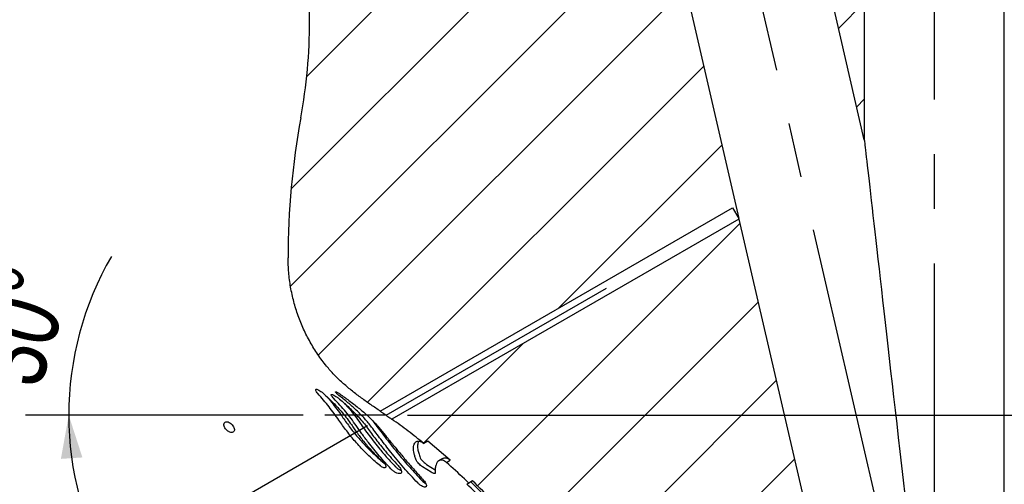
# Model space of a CAD drawing. Header units: millimetres. Extents: x 8 to 862, y 8 to 585.
# Tile 52 of 82: x 360 to 405, y 359 to 380. Entities that reach past the tile are written whole.
import ezdxf

# ---------------------------------------------------------------- set-up
doc = ezdxf.new("R2010")
doc.units = ezdxf.units.MM
doc.linetypes.add('CENTERX2', pattern=[20.319999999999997, 12.7, -2.54, 2.54, -2.54])
for name, color, linetype in [('CENTERLINE', 4, 'CENTERX2'), ('DIMENSIONS', 2, 'Continuous'), ('HATCH', 3, 'Continuous')]:
    doc.layers.add(name, color=color, linetype=linetype)
doc.layers.add('OUTLINE', color=7, linetype='Continuous', lineweight=25)
doc.styles.add('SLDTEXTSTYLE0', font='TXT', dxfattribs={"width": 0.75})
doc.dimstyles.new('SLDDIMSTYLE10', dxfattribs={"dimtxt": 3.5, "dimasz": 2, "dimexe": 0, "dimexo": 0.0625, "dimgap": 0.875, "dimtad": 1, "dimdec": 4, "dimzin": 12, "dimdsep": 46, "dimtxsty": 'SLDTEXTSTYLE0', "dimsah": 1, "dimcen": 0.09, "dimadec": 0, "dimazin": 3, "dimtfac": 1, "dimtdec": 0, "dimtofl": 0, "dimtmove": 0, "dimatfit": 3, "dimfxl": 0, "dimfrac": 2, "dimtolj": 1, "dimtzin": 12, "dimarcsym": 0})
doc.dimstyles.new('SLDDIMSTYLE3', dxfattribs={"dimtxt": 3.5, "dimasz": 2, "dimexe": 0, "dimexo": 0.0625, "dimgap": 0.875, "dimtad": 1, "dimrnd": 1e-09, "dimzin": 12, "dimdsep": 46, "dimtxsty": 'SLDTEXTSTYLE0', "dimsah": 1, "dimcen": 0.09, "dimadec": 0, "dimazin": 3, "dimtol": 1, "dimtp": 0.05, "dimtm": 0.05, "dimtfac": 1, "dimtofl": 0, "dimtmove": 0, "dimatfit": 3, "dimfxl": 0, "dimfrac": 2, "dimtolj": 1, "dimarcsym": 0})
doc.dimstyles.new('SLDDIMSTYLE6', dxfattribs={"dimtxt": 3.5, "dimasz": 2, "dimexe": 0, "dimexo": 0.0625, "dimgap": 0.875, "dimtad": 0, "dimtih": 1, "dimtoh": 1, "dimrnd": 1e-09, "dimzin": 12, "dimdsep": 46, "dimtxsty": 'SLDTEXTSTYLE0', "dimsah": 1, "dimcen": 0.09, "dimadec": 0, "dimazin": 3, "dimtfac": 1, "dimtofl": 0, "dimtmove": 0, "dimatfit": 3, "dimfxl": 0, "dimfrac": 2, "dimtolj": 1, "dimtzin": 12, "dimarcsym": 0})
pattern_1 = [(45, (0, 0), (-2.245064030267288, 2.245064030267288), [])]

# ---------------------------------------------------------------- blocks, each defined once
blk = doc.blocks.new('_D_8')
at = {"layer": 'DIMENSIONS'}
for p, q in [((455.101299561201, 384.8331870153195), (455.101299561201, 361.8322998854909)), ((377.7575989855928, 361.8322998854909), (456.101299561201, 361.8322998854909))]:
    blk.add_line(p, q, dxfattribs=at)
blk.add_solid([(455.101299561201, 361.8322998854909), (455.601299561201, 363.8322998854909), (454.601299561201, 363.8322998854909)], dxfattribs=at)
at = {"layer": 'DIMENSIONS', "insert": (456.101299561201, 363.5659118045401), "char_height": 3.5, "attachment_point": 1, "style": 'SLDTEXTSTYLE0'}
blk.add_mtext('68', dxfattribs=at)
blk = doc.blocks.new('_D_9')
at = {"layer": 'DIMENSIONS'}
for p, q in [((455.101299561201, 361.8322998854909), (455.101299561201, 339.8334182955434)), ((390.7281471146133, 339.8334182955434), (456.101299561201, 339.8334182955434))]:
    blk.add_line(p, q, dxfattribs=at)
blk.add_solid([(455.101299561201, 339.8334182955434), (455.601299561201, 341.8334182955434), (454.601299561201, 341.8334182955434)], dxfattribs=at)
at = {"layer": 'DIMENSIONS', "insert": (456.101299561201, 341.5670302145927), "char_height": 3.5, "attachment_point": 1, "style": 'SLDTEXTSTYLE0'}
blk.add_mtext('90', dxfattribs=at)
blk = doc.blocks.new('_D_16')
at = {"layer": 'DIMENSIONS'}
for p, q in [((372.9158391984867, 361.8322998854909), (360.0259954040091, 361.8322998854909)), ((375.8915690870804, 361.3323076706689), (362.2675300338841, 353.4666283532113))]:
    blk.add_line(p, q, dxfattribs=at)
for radius, start, end in [(14.73160358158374, 149.9571723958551, 180), (14.73160358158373, 180, 209.9994849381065)]:
    blk.add_arc((376.7575989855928, 361.8322998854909), radius, start, end, dxfattribs=at)
for points in [[(362.0259954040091, 361.8322998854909), (361.6619681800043, 359.8031413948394), (362.6596930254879, 359.8705589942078)], [(363.9995898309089, 354.4666127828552), (363.5675357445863, 356.4823829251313), (362.6697679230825, 356.0419139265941)]]:
    blk.add_solid(points, dxfattribs=at)
at = {"layer": 'DIMENSIONS', "insert": (357.3110469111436, 363.9593296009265), "char_height": 3.5, "attachment_point": 1, "rotation": 73.39353494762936, "style": 'SLDTEXTSTYLE0'}
blk.add_mtext('30°', dxfattribs=at)
blk = doc.blocks.new('_D_30')
at = {"layer": 'DIMENSIONS'}
for p, q in [((435.5891853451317, 429.8334182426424), (473.7013892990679, 429.8334182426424)), ((471.7013892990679, 429.8334182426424), (471.7013892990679, 203.5372576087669)), ((389.2276632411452, 203.5372576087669), (473.7013892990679, 203.5372576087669))]:
    blk.add_line(p, q, dxfattribs=at)
for points in [[(471.7013892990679, 429.8334182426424), (471.2013892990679, 427.8334182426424), (472.2013892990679, 427.8334182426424)], [(471.7013892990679, 203.5372576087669), (472.2013892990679, 205.5372576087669), (471.2013892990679, 205.5372576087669)]]:
    blk.add_solid(points, dxfattribs=at)
at = {"layer": 'DIMENSIONS', "attachment_point": 1, "rotation": 90.00000000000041, "style": 'SLDTEXTSTYLE0'}
for s, insert, char_height in [('±0,05', (468.2016564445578, 319.1893631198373), 2.5), ('226,3', (467.1896523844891, 306.2614835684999), 3.5)]:
    blk.add_mtext(s, dxfattribs=dict(at, insert=insert, char_height=char_height))

msp = doc.modelspace()

# ---------------------------------------------------------------- hatches: boundary and pattern name
at = {"layer": 'HATCH'}
h = msp.add_hatch(dxfattribs=at)
h.set_pattern_fill('ANSI31', color=256, angle=2.8e-322, style=0)
h.set_pattern_definition(pattern_1)
h.paths.add_polyline_path([(386.2131134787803, 429.8334182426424), (398.9588394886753, 374.6256135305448), (398.9588394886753, 429.8334182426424)], flags=0)
h = msp.add_hatch(dxfattribs=at)
h.set_pattern_fill('ANSI31', color=256, angle=2.8e-322, style=0)
h.set_pattern_definition(pattern_1)
edge = h.paths.add_edge_path(flags=0)
edge.add_line((389.6263438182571, 386.1539187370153), (372.9958444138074, 384.5349261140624))
edge.add_arc((327.9405602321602, 380.1487576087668), 45.26827925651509, -7.958078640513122e-13, 5.560269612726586, ccw=False)
edge.add_arc((348.2088394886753, 380.1487576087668), 25, 349.6111421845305, 360, ccw=False)
edge.add_arc((408.208839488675, 369.1487576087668), 35.99999999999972, 169.6111421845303, 180)
edge.add_spline(control_points=[(372.2088394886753, 369.1487576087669), (372.2088394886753, 368.370397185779), (372.4371779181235, 366.8735988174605), (373.19323059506, 365.1877532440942), (373.9486574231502, 364.1374758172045), (374.7845002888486, 363.2214990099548), (375.4052477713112, 362.7266575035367), (376.0861615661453, 362.2884356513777), (376.2879761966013, 362.1550898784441), (376.4852291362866, 362.021455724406)], knot_values=[0, 0, 0, 0, 0.037975, 0.07595, 0.1007333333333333, 0.113925, 0.1519, 0.1519, 0.1684661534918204, 0.1684661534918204, 0.1684661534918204, 0.1684661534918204], weights=[1, 1, 1, 1, 1, 1, 1, 1, 1, 1], degree=3, periodic=0)
edge.add_line((376.4852291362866, 362.021455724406), (392.8447621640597, 371.4666365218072))
edge.add_line((392.8447621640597, 371.4666365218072), (393.1320490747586, 370.969040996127))
edge.add_line((393.1320490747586, 370.969040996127), (389.6263438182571, 386.1539187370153))
h = msp.add_hatch(dxfattribs=at)
h.set_pattern_fill('ANSI31', color=256, angle=2.8e-322, style=0)
h.set_pattern_definition(pattern_1)
edge = h.paths.add_edge_path(flags=0)
edge.add_line((387.5785085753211, 348.3914888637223), (387.7528037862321, 348.4934064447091))
edge.add_spline(control_points=[(387.7528037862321, 348.4934064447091), (388.013688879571, 347.8624440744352), (388.2535868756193, 347.2223964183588), (388.4718369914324, 346.5754486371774)], knot_values=[0.01181357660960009, 0.01181357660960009, 0.01181357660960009, 0.01181357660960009, 0.01387009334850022, 0.01387009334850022, 0.01387009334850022, 0.01387009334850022], weights=[1, 1, 1, 1], degree=3, periodic=0)
edge.add_line((388.4718369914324, 346.5754486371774), (388.2955153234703, 346.4723461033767))
edge.add_spline(control_points=[(388.2955153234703, 346.4723461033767), (388.3238707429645, 346.3879163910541), (388.374319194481, 346.235497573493), (388.4235875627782, 346.0826035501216), (388.4452795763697, 346.0144675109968)], knot_values=[0.7204382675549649, 0.7204382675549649, 0.7204382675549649, 0.7204382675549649, 0.7279333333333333, 0.7339442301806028, 0.7339442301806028, 0.7339442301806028, 0.7339442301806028], weights=[1, 1, 1, 1, 1], degree=3, periodic=0)
edge.add_line((388.4452795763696, 346.0144675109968), (388.6222004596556, 346.1179204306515))
edge.add_spline(control_points=[(388.6222004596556, 346.1179204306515), (388.7320608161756, 345.7745790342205), (388.8358961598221, 345.4292514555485), (388.9336217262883, 345.0822610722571)], knot_values=[8.491793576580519e-05, 8.491793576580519e-05, 8.491793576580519e-05, 8.491793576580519e-05, 0.001165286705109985, 0.001165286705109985, 0.001165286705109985, 0.001165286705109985], weights=[1, 1, 1, 1], degree=3, periodic=0)
edge.add_line((388.9336217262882, 345.0822610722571), (388.7551814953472, 344.9779197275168))
edge.add_spline(control_points=[(388.7551814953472, 344.9779197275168), (388.8064613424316, 344.7946468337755), (388.8749154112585, 344.5408848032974), (388.9400564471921, 344.2863631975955), (388.9577743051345, 344.2160911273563)], knot_values=[0.7642404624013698, 0.7642404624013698, 0.7642404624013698, 0.7642404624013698, 0.7802222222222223, 0.7863112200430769, 0.7863112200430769, 0.7863112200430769, 0.7863112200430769], weights=[1, 1, 1, 1, 1], degree=3, periodic=0)
edge.add_line((388.957774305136, 344.2160911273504), (389.1374821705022, 344.3211737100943))
edge.add_spline(control_points=[(389.1374821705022, 344.3211737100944), (389.2044035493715, 344.0578545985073), (389.2678220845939, 343.7936205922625), (389.3277191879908, 343.5286153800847)], knot_values=[0.001953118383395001, 0.001953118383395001, 0.001953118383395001, 0.001953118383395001, 0.002768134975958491, 0.002768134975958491, 0.002768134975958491, 0.002768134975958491], weights=[1, 1, 1, 1], degree=3, periodic=0)
edge.add_line((389.3277191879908, 343.5286153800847), (389.1465507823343, 343.4226787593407))
edge.add_spline(control_points=[(389.1465507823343, 343.4226787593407), (389.2563381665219, 342.9322084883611), (389.3537949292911, 342.4400141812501), (389.5134297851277, 341.5154433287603), (389.6045100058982, 340.9101591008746), (389.6771643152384, 340.3046710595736), (389.6964173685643, 340.1317392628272)], knot_values=[0.8091693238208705, 0.8091693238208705, 0.8091693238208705, 0.8091693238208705, 0.8514666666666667, 0.8514666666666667, 0.8886000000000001, 0.9034433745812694, 0.9034433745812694, 0.9034433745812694, 0.9034433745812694], weights=[1, 1, 1, 1, 1, 1, 1], degree=3, periodic=0)
edge.add_line((389.6964173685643, 340.131739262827), (398.9588394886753, 341.0708621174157))
edge.add_line((398.9588394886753, 341.0708621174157), (398.9588394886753, 345.7304388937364))
edge.add_line((398.9588394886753, 345.7304388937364), (393.1381873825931, 370.9424530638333))
edge.add_line((393.1381873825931, 370.9424530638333), (377.0303675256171, 361.643371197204))
edge.add_spline(control_points=[(377.0303675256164, 361.6433711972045), (377.3089013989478, 361.4456319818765), (377.8145987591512, 361.0732847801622), (378.2936009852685, 360.6978729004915), (378.5120287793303, 360.5218197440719)], knot_values=[0.1840561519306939, 0.1840561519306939, 0.1840561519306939, 0.1840561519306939, 0.2084625, 0.2298467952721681, 0.2298467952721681, 0.2298467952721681, 0.2298467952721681], weights=[1, 1, 1, 1, 1], degree=3, periodic=0)
edge.add_line((378.5120287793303, 360.5218197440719), (378.6966463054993, 360.6297732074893))
edge.add_spline(control_points=[(378.6966463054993, 360.6297732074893), (379.0510840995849, 360.3426428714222), (379.3991668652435, 360.0474945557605), (379.740543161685, 359.744951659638)], knot_values=[0.000173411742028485, 0.000173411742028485, 0.000173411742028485, 0.000173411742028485, 0.001541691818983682, 0.001541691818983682, 0.001541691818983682, 0.001541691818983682], weights=[1, 1, 1, 1], degree=3, periodic=0)
edge.add_line((379.7405431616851, 359.7449516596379), (379.5588064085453, 359.6386827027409))
edge.add_spline(control_points=[(379.5588064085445, 359.6386827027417), (379.9169972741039, 359.3225825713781), (380.2615738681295, 359.0038340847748), (380.5939666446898, 358.6821165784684)], knot_values=[0.2653450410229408, 0.2653450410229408, 0.2653450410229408, 0.2653450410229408, 0.303175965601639, 0.303175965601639, 0.303175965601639, 0.303175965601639], weights=[1, 1, 1, 1], degree=3, periodic=0)
edge.add_line((380.5939666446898, 358.6821165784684), (380.7731898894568, 358.786915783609))
edge.add_spline(control_points=[(380.7731898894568, 358.786915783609), (383.2730819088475, 356.3584084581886), (385.3817736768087, 353.4566191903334), (386.9218020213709, 350.3300522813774)], knot_values=[7.158173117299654e-05, 7.158173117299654e-05, 7.158173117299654e-05, 7.158173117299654e-05, 0.01052735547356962, 0.01052735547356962, 0.01052735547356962, 0.01052735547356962], weights=[1, 1, 1, 1], degree=3, periodic=0)
edge.add_line((386.9218020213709, 350.3300522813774), (386.7487076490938, 350.2288368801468))
edge.add_spline(control_points=[(386.7487076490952, 350.2288368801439), (387.0429575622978, 349.630743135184), (387.3203603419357, 349.0174399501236), (387.578508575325, 348.3914888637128)], knot_values=[0.6052198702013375, 0.6052198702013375, 0.6052198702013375, 0.6052198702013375, 0.6627287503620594, 0.6627287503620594, 0.6627287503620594, 0.6627287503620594], weights=[1, 1, 1, 1], degree=3, periodic=0)

# ---------------------------------------------------------------- linework, layer by layer
at = {"layer": 'CENTERLINE'}
for p, q in [((382.8776251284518, 429.8334182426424), (402.2088394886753, 346.1007296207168)), ((402.2088394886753, 429.8334182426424), (402.2088394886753, 170.0739131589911)), ((376.7575989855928, 361.8322998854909), (386.9869882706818, 367.7381179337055)), ((376.7575989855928, 361.8322998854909), (373.9158391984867, 361.8322998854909))]:
    msp.add_line(p, q, dxfattribs=at)
at = {"layer": 'OUTLINE'}
for p, q in [((398.9588407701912, 374.6256101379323), (386.2131139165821, 429.8334214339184)), ((398.9588407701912, 429.8334214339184), (398.9588407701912, 374.6256101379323)), ((405.4588390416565, 173.0872559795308), (405.4588390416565, 429.8334214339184)), ((389.6263440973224, 386.1539158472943), (393.1320508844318, 370.9690439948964)), ((376.4852298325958, 362.0214554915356), (392.844763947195, 371.4666384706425)), ((392.844763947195, 371.4666384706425), (393.1320508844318, 370.9690439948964)), ((393.1380299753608, 370.9431308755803), (377.0303683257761, 361.6433683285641)), ((393.1380299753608, 370.9431308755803), (393.13502366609, 370.9638881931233)), ((393.1381864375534, 370.9424528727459), (398.9588407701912, 345.730440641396)), ((378.6966459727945, 360.6297764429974), (378.5120280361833, 360.521817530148)), ((379.7405430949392, 359.7449529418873), (378.6966459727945, 360.6297764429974)), ((379.3953893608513, 359.8254862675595), (379.211069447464, 359.7177061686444)), ((379.5588066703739, 359.6386853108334), (379.7405430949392, 359.7449529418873)), ((378.8549782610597, 359.1785672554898), (378.4473514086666, 359.4390395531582)), ((378.6363614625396, 359.549561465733), (379.0435952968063, 359.2888656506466)), ((380.7731898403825, 358.7869125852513), (380.5939661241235, 358.6821201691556))]:
    msp.add_line(p, q, dxfattribs=at)
at = {"layer": 'OUTLINE', "flags": 128}
msp.add_lwpolyline([(398.9588407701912, 374.6256101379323), (398.9599732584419, 374.615671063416), (398.9633707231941, 374.5858538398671), (398.9690294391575, 374.5361733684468), (398.976949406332, 374.4666743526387), (398.9871194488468, 374.3773940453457), (398.9995358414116, 374.2684069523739), (399.0141911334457, 374.1397875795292), (399.0310741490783, 373.9916178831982), (399.0501699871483, 373.8240096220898), (399.0714711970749, 373.6370671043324), (399.0949554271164, 373.4309318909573), (399.1206115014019, 373.2057455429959), (399.1484207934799, 372.9616645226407), (399.1783646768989, 372.6988601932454), (399.2104207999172, 372.4175113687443), (399.2445668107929, 372.1178117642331), (399.2807803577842, 371.7999848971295), (399.3190316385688, 371.4642393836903), (399.3593020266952, 371.110806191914), (399.4015542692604, 370.7399460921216), (399.4457660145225, 370.3519049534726), (399.491903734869, 369.9469658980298), (399.5399376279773, 369.5253971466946), (399.5898267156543, 369.087496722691), (399.6415449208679, 368.633577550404), (399.695054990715, 368.1639451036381), (399.7503122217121, 367.6789346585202), (399.8072868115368, 367.178881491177), (399.8659340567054, 366.6641357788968), (399.9262167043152, 366.135055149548), (399.9880900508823, 365.59200468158), (400.0515093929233, 365.0353718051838), (400.1164337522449, 364.4655364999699), (400.1828184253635, 363.8829010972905), (400.2506112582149, 363.2878679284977), (400.3197749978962, 362.6808467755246), (400.3902500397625, 362.0622772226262), (400.4619954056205, 361.432576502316), (400.5349589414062, 360.7921916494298), (400.6090884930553, 360.1415622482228), (400.6843356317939, 359.4811427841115), (400.7606407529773, 358.8113951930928), (400.8379591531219, 358.1327888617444)], dxfattribs=at)
at = {"layer": 'OUTLINE'}
for centre, radius, start, end in [((327.9405602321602, 380.1487576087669), 45.26827925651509, 0, 5.560269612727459), ((348.2088394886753, 380.1487576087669), 25.00000000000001, 349.6111421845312, 0), ((408.208839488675, 369.1487576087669), 35.99999999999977, 169.6111421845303, 180)]:
    msp.add_arc(centre, radius, start, end, dxfattribs=at)
for points, knots in [([(376.4852298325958, 362.0214554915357), (376.4723297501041, 362.0301791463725), (376.3113016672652, 362.139074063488), (376.0021491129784, 362.3494060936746), (375.5643288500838, 362.6618414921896), (375.1374121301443, 362.9893544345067), (374.7279001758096, 363.3366445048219), (374.3416232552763, 363.7078059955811), (373.9565654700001, 364.1432191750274), (373.5839120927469, 364.6490247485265), (373.2283286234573, 365.2230226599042), (372.9221015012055, 365.8249231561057), (372.6659481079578, 366.4535698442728), (372.4639982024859, 367.1064170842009), (372.3186292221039, 367.7791231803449), (372.2263193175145, 368.4617929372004), (372.2146583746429, 368.9200511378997), (372.2088387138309, 369.1487553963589)], [0, 0, 0, 0, 0.005363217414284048, 0.06694752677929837, 0.128771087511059, 0.1905785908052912, 0.2522027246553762, 0.3136031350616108, 0.3749051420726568, 0.4521536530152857, 0.529677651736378, 0.6072015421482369, 0.6844503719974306, 0.7631916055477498, 0.8422248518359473, 0.9212586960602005, 0.9999999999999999, 0.9999999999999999, 0.9999999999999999, 0.9999999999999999]), ([(373.5922848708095, 362.8422561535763), (373.5719206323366, 362.8663662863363), (373.531174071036, 362.9146079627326), (373.4950546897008, 362.9762557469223), (373.4829072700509, 363.0207639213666), (373.4967021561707, 363.0443361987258), (373.5362415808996, 363.0446715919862), (373.6010885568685, 363.0197823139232), (373.6872582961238, 362.9693696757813), (373.7749225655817, 362.9060557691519), (373.8282096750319, 362.8596988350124), (373.8490393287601, 362.841578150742)], [0, 0, 0, 0, 0.1058378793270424, 0.2117697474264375, 0.3161744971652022, 0.4226141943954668, 0.5347634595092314, 0.654815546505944, 0.7827144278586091, 0.915064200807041, 1, 1, 1, 1]), ([(374.5654182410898, 361.6046029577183), (374.4928554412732, 361.7091710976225), (374.3477296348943, 361.9183076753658), (374.1103037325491, 362.2292322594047), (373.8600963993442, 362.537987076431), (373.6815554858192, 362.7408330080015), (373.5922848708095, 362.8422561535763)], [0, 0, 0, 0, 0.2488957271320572, 0.4977921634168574, 0.748895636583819, 1, 1, 1, 1]), ([(373.8490393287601, 362.841578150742), (373.9263856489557, 362.7707879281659), (374.0810712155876, 362.6292139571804), (374.3051202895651, 362.4095005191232), (374.5208694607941, 362.1845251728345), (374.7383191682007, 361.9394056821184), (374.9528511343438, 361.6755112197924), (375.0809047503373, 361.4896559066), (375.1453192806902, 361.3961655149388)], [0, 0, 0, 0, 0.153060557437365, 0.3061071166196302, 0.4631554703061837, 0.6201868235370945, 0.8089434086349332, 1, 1, 1, 1]), ([(373.9934073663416, 362.7079296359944), (374.0102668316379, 362.6886937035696), (374.1152758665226, 362.5688828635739), (374.2965108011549, 362.3435753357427), (374.5364834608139, 362.0325633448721), (374.6835290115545, 361.82196006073), (374.757050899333, 361.7166596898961)], [0, 0, 0, 0, 0.05960960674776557, 0.3712779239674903, 0.6856427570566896, 1, 1, 1, 1]), ([(374.3268133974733, 362.609969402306), (374.3045689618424, 362.6340312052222), (374.2600522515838, 362.6821849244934), (374.2204187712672, 362.7413833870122), (374.2073628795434, 362.7816697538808), (374.2225497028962, 362.7997237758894), (374.2651049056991, 362.7944108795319), (374.3344569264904, 362.7644609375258), (374.426889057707, 362.7099177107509), (374.5203904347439, 362.644449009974), (374.5773353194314, 362.597870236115), (374.599096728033, 362.5800702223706)], [0, 0, 0, 0, 0.1076243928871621, 0.2153834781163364, 0.320507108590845, 0.4262013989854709, 0.5368256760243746, 0.6554949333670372, 0.7831474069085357, 0.9171300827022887, 1, 1, 1, 1]), ([(375.3630159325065, 361.3575417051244), (375.2882434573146, 361.4632663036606), (375.1386974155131, 361.6747170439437), (374.88769135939, 361.9896642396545), (374.6192478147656, 362.3025153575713), (374.424292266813, 362.5074839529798), (374.3268133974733, 362.609969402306)], [0, 0, 0, 0, 0.2483245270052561, 0.4966526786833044, 0.748323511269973, 1, 1, 1, 1]), ([(374.5705703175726, 362.7496230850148), (374.5484490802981, 362.7673816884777), (374.5041432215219, 362.8029497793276), (374.4510112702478, 362.85290208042), (374.4189404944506, 362.8917105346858), (374.4092090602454, 362.915355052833), (374.4193666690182, 362.9237071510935), (374.4483240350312, 362.9165673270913), (374.4955074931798, 362.8931807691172), (374.5509639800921, 362.8591526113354), (374.5902206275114, 362.8319498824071), (374.6062381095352, 362.8208506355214)], [0, 0, 0, 0, 0.1213885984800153, 0.2431250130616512, 0.3556613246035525, 0.4599726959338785, 0.5636308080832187, 0.6719892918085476, 0.7883192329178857, 0.913630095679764, 1, 1, 1, 1]), ([(376.085059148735, 361.2820002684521), (376.0358076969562, 361.3460689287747), (375.9373002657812, 361.4742121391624), (375.7656605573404, 361.6708048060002), (375.5777080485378, 361.869404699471), (375.3819500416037, 362.0606808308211), (375.1846045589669, 362.2416278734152), (374.9872689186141, 362.4130637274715), (374.7825786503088, 362.5829431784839), (374.6412411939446, 362.6940619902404), (374.5705703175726, 362.7496230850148)], [0, 0, 0, 0, 0.1295582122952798, 0.259128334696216, 0.3929254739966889, 0.5267370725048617, 0.6438988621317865, 0.7610666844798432, 0.8805297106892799, 1, 1, 1, 1]), ([(374.599096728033, 362.5800702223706), (374.6761989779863, 362.5141007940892), (374.8303982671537, 362.382166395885), (375.053704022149, 362.1774466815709), (375.2689037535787, 361.9679799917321), (375.4869064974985, 361.7391160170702), (375.7031380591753, 361.4922024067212), (375.8330650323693, 361.3183877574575), (375.8984314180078, 361.2309414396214)], [0, 0, 0, 0, 0.1524720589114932, 0.3049338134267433, 0.4613626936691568, 0.6177789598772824, 0.8077042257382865, 1, 1, 1, 1]), ([(374.6062381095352, 362.8208506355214), (374.6775378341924, 362.7707913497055), (374.8201325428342, 362.670676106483), (375.0378457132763, 362.5149407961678), (375.2541374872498, 362.351717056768), (375.4666412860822, 362.1841133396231), (375.6709571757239, 362.0139946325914), (375.8678900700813, 361.8402832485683), (376.0557043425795, 361.6625172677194), (376.2466663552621, 361.4682788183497), (376.3597689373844, 361.3360909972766), (376.4220191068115, 361.2633365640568)], [0, 0, 0, 0, 0.1063339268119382, 0.2126607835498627, 0.3218521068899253, 0.4310328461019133, 0.5374977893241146, 0.6439491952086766, 0.7543917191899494, 0.8648204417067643, 1, 1, 1, 1]), ([(374.8370105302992, 362.3737561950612), (374.9151369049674, 362.2849358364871), (375.0848839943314, 362.0919536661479), (375.325084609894, 361.7898178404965), (375.4773974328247, 361.5759106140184), (375.553553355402, 361.4689576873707)], [0, 0, 0, 0, 0.2989148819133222, 0.6494596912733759, 1, 1, 1, 1]), ([(376.4941854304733, 359.4734165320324), (376.413701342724, 359.5408385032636), (376.252737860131, 359.6756785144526), (376.0136844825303, 359.8937502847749), (375.778054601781, 360.122866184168), (375.549835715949, 360.360591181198), (375.3326091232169, 360.6025428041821), (375.1250082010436, 360.849027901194), (374.9271555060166, 361.0998991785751), (374.7380170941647, 361.3542635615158), (374.623227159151, 361.5207562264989), (374.5654182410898, 361.6046029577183)], [0, 0, 0, 0, 0.1090762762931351, 0.2181461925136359, 0.3302243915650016, 0.4422989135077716, 0.5514509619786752, 0.6606008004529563, 0.7731897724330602, 0.8857769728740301, 1, 1, 1, 1]), ([(374.757050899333, 361.7166596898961), (374.810807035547, 361.6391496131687), (374.9183199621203, 361.484128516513), (375.0963166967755, 361.2445113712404), (375.2869405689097, 361.0019446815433), (375.4887570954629, 360.7605988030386), (375.6984112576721, 360.5252342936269), (375.9162899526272, 360.295279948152), (376.1435691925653, 360.0708423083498), (376.393349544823, 359.8383613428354), (376.5691024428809, 359.690313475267), (376.6645951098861, 359.6098739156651)], [0, 0, 0, 0, 0.1070948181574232, 0.214190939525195, 0.3244446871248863, 0.4346985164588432, 0.5417852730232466, 0.6488761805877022, 0.7589497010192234, 0.869028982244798, 1, 1, 1, 1]), ([(376.0725701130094, 361.6429883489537), (376.0956501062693, 361.6163622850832), (376.1684456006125, 361.532382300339), (376.2313660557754, 361.4493710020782), (376.2743374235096, 361.3926786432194)], [0, 0, 0, 0, 0.3170524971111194, 1, 1, 1, 1]), ([(376.4852298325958, 362.0214554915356), (376.4866697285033, 362.0204569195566), (376.4900109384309, 362.018139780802), (376.520354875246, 361.9970683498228), (376.5743843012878, 361.9595493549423), (376.6495585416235, 361.9073206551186), (376.7411931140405, 361.8436761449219), (376.8400000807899, 361.7751123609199), (376.9309343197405, 361.7121068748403), (376.9971477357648, 361.6663212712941), (377.0270248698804, 361.6456790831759), (377.0295333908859, 361.6439453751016), (377.0303683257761, 361.6433683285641)], [0, 0, 0, 0, 0.07005823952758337, 0.1625668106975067, 0.2589985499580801, 0.3635145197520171, 0.4778443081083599, 0.6000739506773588, 0.723994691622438, 0.8413458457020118, 0.9471936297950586, 1, 1, 1, 1]), ([(378.5120280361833, 360.521817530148), (378.269466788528, 360.7142939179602), (377.784119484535, 361.0994250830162), (377.2816962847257, 361.4619979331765), (377.0303683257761, 361.6433683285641)], [0, 0, 0, 0, 0.4997684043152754, 1, 1, 1, 1]), ([(369.5046933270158, 361.0434699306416), (369.5313401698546, 361.0357989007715), (369.5846341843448, 361.0204567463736), (369.6509411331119, 361.0331510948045), (369.6974209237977, 361.071246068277), (369.718643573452, 361.1329561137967), (369.7123744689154, 361.2109099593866), (369.6792937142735, 361.2966271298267), (369.6231008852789, 361.3803541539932), (369.550123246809, 361.4525259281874), (369.4685468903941, 361.5048724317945), (369.387474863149, 361.5314081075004), (369.3159596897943, 361.5291724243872), (369.2620226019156, 361.4984270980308), (369.2317892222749, 361.4427325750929), (369.2287843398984, 361.3684230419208), (369.2534787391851, 361.2839428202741), (369.3032310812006, 361.1986901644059), (369.3723110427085, 361.122781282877), (369.443213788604, 361.0702841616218), (369.4875853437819, 361.0509315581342), (369.5046933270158, 361.0434699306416)], [0, 0, 0, 0, 0.05354095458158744, 0.1070825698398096, 0.1606185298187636, 0.2142243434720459, 0.267940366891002, 0.3217410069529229, 0.3755555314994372, 0.4293285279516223, 0.4830344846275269, 0.5366788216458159, 0.5902870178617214, 0.6438841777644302, 0.6974937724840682, 0.7511434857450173, 0.8048563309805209, 0.8586338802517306, 0.9124520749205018, 0.966244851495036, 1, 1, 1, 1]), ([(375.1453192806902, 361.3961655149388), (375.1892639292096, 361.3305019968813), (375.2771526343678, 361.1991758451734), (375.4243259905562, 360.9937443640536), (375.5829983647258, 360.7838321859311), (375.7521138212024, 360.5728044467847), (375.9288636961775, 360.3648692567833), (376.1136236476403, 360.1596706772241), (376.3074599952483, 359.9571723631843), (376.4780965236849, 359.7889089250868), (376.5837472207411, 359.6904857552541), (376.6207968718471, 359.6559706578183)], [0, 0, 0, 0, 0.1153358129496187, 0.2306700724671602, 0.3493866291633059, 0.468106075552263, 0.5834366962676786, 0.6987713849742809, 0.8173597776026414, 0.9359516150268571, 1, 1, 1, 1]), ([(376.9846124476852, 359.3415487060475), (376.8921070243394, 359.4398689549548), (376.7070990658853, 359.6365063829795), (376.4396546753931, 359.9419165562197), (376.1811946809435, 360.252861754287), (375.9103541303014, 360.5971187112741), (375.6323771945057, 360.9705207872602), (375.4531733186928, 361.2280026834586), (375.3630159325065, 361.3575417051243)], [0, 0, 0, 0, 0.1485129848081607, 0.2970213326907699, 0.4498660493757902, 0.6027099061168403, 0.8001235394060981, 1, 1, 1, 1]), ([(375.553553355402, 361.4689576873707), (375.6203747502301, 361.3731333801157), (375.7540164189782, 361.1814863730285), (375.9746098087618, 360.8799855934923), (376.2107705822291, 360.5709880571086), (376.4880786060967, 360.226662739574), (376.8082939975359, 359.8509318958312), (377.0550096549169, 359.5877176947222), (377.1791303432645, 359.4552967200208)], [0, 0, 0, 0, 0.1486538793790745, 0.2973052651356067, 0.4502854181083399, 0.6032632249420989, 0.8004048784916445, 1, 1, 1, 1]), ([(375.8984314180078, 361.2309414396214), (375.959343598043, 361.1466393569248), (376.081167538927, 360.9780357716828), (376.2824273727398, 360.7109578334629), (376.4977100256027, 360.435794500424), (376.7409835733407, 360.1385784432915), (377.0115363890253, 359.8231249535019), (377.2129247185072, 359.6054522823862), (377.3141274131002, 359.4960662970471)], [0, 0, 0, 0, 0.1544257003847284, 0.3088503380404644, 0.4677806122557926, 0.6267099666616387, 0.8124123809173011, 1, 1, 1, 1]), ([(378.2268756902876, 358.6870450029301), (378.1177089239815, 358.8029332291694), (377.899378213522, 359.0347066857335), (377.5814062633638, 359.3928339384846), (377.2721969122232, 359.7558445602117), (376.9906784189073, 360.1004145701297), (376.7379601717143, 360.4201378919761), (376.5102716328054, 360.7154703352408), (376.2912785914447, 361.0051177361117), (376.1537992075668, 361.1897057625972), (376.085059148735, 361.2820002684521)], [0, 0, 0, 0, 0.1329407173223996, 0.2658779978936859, 0.4026829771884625, 0.5394881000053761, 0.6534197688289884, 0.7673502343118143, 0.8836744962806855, 1, 1, 1, 1]), ([(376.2743374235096, 361.3926786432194), (376.3532841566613, 361.2869731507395), (376.5111778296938, 361.0755618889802), (376.7692551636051, 360.7364104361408), (377.0439812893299, 360.3842856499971), (377.3202205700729, 360.0416286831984), (377.5916599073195, 359.7167882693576), (377.8570830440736, 359.4102707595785), (378.1325747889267, 359.1032050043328), (378.3237465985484, 358.9007930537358), (378.4193335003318, 358.7995860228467)], [0, 0, 0, 0, 0.1330416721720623, 0.2660836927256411, 0.4029795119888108, 0.5398744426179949, 0.6537060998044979, 0.76753968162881, 0.8837686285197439, 0.9999999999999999, 0.9999999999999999, 0.9999999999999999, 0.9999999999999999]), ([(376.4220191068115, 361.2633365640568), (376.5233332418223, 361.1397083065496), (376.725961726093, 360.8924515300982), (377.0512504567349, 360.493800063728), (377.3935475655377, 360.0788408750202), (377.7511517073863, 359.6542072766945), (378.1193146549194, 359.2280826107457), (378.3729185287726, 358.9470543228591), (378.500166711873, 358.8060456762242)], [0, 0, 0, 0, 0.1648472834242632, 0.3296949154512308, 0.4993259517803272, 0.668957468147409, 0.8338962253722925, 1, 1, 1, 1]), ([(378.1587308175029, 359.7440290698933), (378.1373102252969, 359.8012821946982), (378.0944651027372, 359.9157989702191), (378.0544464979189, 360.0653523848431), (378.031913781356, 360.1978134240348), (378.0270142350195, 360.3258324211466), (378.0468078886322, 360.4409999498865), (378.0887673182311, 360.5341920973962), (378.1412989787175, 360.5944183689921), (378.2040819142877, 360.6272389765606), (378.2726896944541, 360.6359819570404), (378.3474572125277, 360.6209318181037), (378.4273221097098, 360.5848519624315), (378.4837923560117, 360.5428292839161), (378.5120280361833, 360.521817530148)], [0, 0, 0, 0, 0.06301722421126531, 0.1260460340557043, 0.1913083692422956, 0.2565861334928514, 0.3463087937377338, 0.4360718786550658, 0.5281008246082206, 0.6201539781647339, 0.7146651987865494, 0.8091808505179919, 0.9045885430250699, 0.9999999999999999, 0.9999999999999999, 0.9999999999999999, 0.9999999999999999]), ([(378.2746078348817, 360.6318104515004), (378.2647643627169, 360.6128677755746), (378.2441685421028, 360.5732333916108), (378.2227605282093, 360.4882471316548), (378.2151171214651, 360.382023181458), (378.2284211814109, 360.2456930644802), (378.266065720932, 360.0754825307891), (378.3203379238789, 359.9285306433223), (378.3476738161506, 359.8545137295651)], [0, 0, 0, 0, 0.1435755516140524, 0.3004078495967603, 0.4604811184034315, 0.620511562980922, 0.8088587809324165, 1, 1, 1, 1]), ([(378.4473514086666, 359.4390395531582), (378.4191311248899, 359.4584737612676), (378.3626202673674, 359.4973905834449), (378.2787001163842, 359.5749381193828), (378.2112672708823, 359.6524959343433), (378.1739289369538, 359.7093351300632), (378.1622518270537, 359.7359913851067), (378.1587308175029, 359.7440290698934)], [0, 0, 0, 0, 0.2400070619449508, 0.4806119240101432, 0.7050504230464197, 0.9110635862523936, 1, 1, 1, 1]), ([(378.3476738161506, 359.8545137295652), (378.3567334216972, 359.8358175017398), (378.3748504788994, 359.7984294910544), (378.4277576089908, 359.7298672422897), (378.493579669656, 359.6607045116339), (378.5663321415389, 359.5971661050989), (378.6136842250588, 359.5649770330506), (378.6363614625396, 359.549561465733)], [0, 0, 0, 0, 0.1975172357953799, 0.3949875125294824, 0.5945509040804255, 0.8058276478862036, 1, 1, 1, 1]), ([(379.5588066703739, 359.6386853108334), (379.5287897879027, 359.6619452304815), (379.4686938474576, 359.7085132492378), (379.3720418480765, 359.7439022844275), (379.2823912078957, 359.7484550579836), (379.2023591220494, 359.7199447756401), (379.132575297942, 359.652179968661), (379.0772871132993, 359.5381013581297), (379.0366263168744, 359.3767968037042), (379.0404160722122, 359.2332064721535), (379.0423212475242, 359.161021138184)], [0, 0, 0, 0, 0.1374223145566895, 0.275129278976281, 0.3939208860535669, 0.512681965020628, 0.6340256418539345, 0.755328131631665, 0.8769992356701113, 1, 1, 1, 1]), ([(379.3954880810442, 359.8253223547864), (379.3956699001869, 359.8254766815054), (379.4151917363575, 359.8420466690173), (379.46087055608, 359.8510673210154), (379.5420560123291, 359.8539949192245), (379.64120622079, 359.8212423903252), (379.7074283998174, 359.7703846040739), (379.7405430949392, 359.7449529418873)], [0, 0, 0, 0, 0.00185394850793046, 0.1990575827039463, 0.3961511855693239, 0.6980427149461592, 1, 1, 1, 1]), ([(376.6207968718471, 359.6559706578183), (376.6391619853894, 359.637732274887), (376.6759363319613, 359.6012116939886), (376.7178647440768, 359.5409318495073), (376.7428279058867, 359.4858050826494), (376.7493625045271, 359.4397191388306), (376.7372982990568, 359.4050763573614), (376.7049583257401, 359.3854415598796), (376.651491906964, 359.3863606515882), (376.5829927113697, 359.411686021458), (376.5273209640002, 359.4467970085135), (376.499041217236, 359.469515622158), (376.4941854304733, 359.4734165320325)], [0, 0, 0, 0, 0.09859113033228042, 0.1974191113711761, 0.2916746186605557, 0.3855985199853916, 0.4858959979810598, 0.5973985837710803, 0.721796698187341, 0.8554574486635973, 0.9751812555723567, 1, 1, 1, 1]), ([(377.3141274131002, 359.4960662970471), (377.341235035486, 359.4651236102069), (377.3954909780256, 359.4031917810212), (377.4501925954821, 359.3095465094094), (377.4764290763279, 359.2284196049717), (377.4719535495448, 359.1649283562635), (377.4355978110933, 359.1237263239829), (377.3651024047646, 359.1120421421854), (377.2800766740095, 359.133734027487), (377.200174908, 359.1720526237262), (377.1370106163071, 359.2106827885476), (377.0740520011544, 359.2577513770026), (377.0230597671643, 359.3023888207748), (376.9942800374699, 359.3317019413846), (376.9846124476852, 359.3415487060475)], [0, 0, 0, 0, 0.09377242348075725, 0.1876856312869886, 0.2792413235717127, 0.3733526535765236, 0.475670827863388, 0.5895710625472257, 0.7144921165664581, 0.7795423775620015, 0.8445620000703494, 0.9066231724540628, 0.968633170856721, 1, 1, 1, 1]), ([(377.1791303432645, 359.4552967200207), (377.213458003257, 359.422542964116), (377.2820005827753, 359.3571430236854), (377.383049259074, 359.2890887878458), (377.4390268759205, 359.2672747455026), (377.4629471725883, 359.25795319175)], [0, 0, 0, 0, 0.3649051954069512, 0.7286119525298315, 1, 1, 1, 1]), ([(380.5939661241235, 358.6821201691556), (380.5274497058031, 358.7462040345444), (380.1890842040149, 359.0721952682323), (379.8395937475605, 359.3863154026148), (379.5588066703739, 359.6386853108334)], [0, 0, 0, 0, 0.1965815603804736, 0.9999999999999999, 0.9999999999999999, 0.9999999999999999, 0.9999999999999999]), ([(379.0423212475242, 359.161021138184), (379.0405500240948, 359.1484559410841), (379.0370121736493, 359.123358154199), (378.9982776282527, 359.1157047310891), (378.9384679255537, 359.1299760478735), (378.8837527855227, 359.161820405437), (378.8549782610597, 359.1785672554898)], [0, 0, 0, 0, 0.2356014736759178, 0.4705915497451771, 0.7215857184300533, 1, 1, 1, 1]), ([(378.500166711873, 358.8060456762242), (378.5230512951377, 358.7791155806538), (378.5688482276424, 358.7252227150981), (378.6143343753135, 358.6452499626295), (378.6355538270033, 358.5769885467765), (378.6304381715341, 358.5249764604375), (378.5980322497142, 358.4935055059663), (378.5368527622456, 358.4886815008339), (378.449254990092, 358.5167438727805), (378.3457332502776, 358.5786212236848), (378.2688476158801, 358.6438022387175), (378.2319683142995, 358.6817981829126), (378.2268756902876, 358.6870450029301)], [0, 0, 0, 0, 0.095793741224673, 0.191703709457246, 0.285657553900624, 0.382473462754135, 0.4873136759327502, 0.602990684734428, 0.7284488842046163, 0.8574111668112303, 0.9803100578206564, 1, 1, 1, 1]), ([(378.4193335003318, 358.7995860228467), (378.4486481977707, 358.7715991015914), (378.5071895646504, 358.7157092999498), (378.5744397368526, 358.6667005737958), (378.6046695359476, 358.6532569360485), (378.6074513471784, 358.652019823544)], [0, 0, 0, 0, 0.4766350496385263, 0.9518388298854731, 1, 1, 1, 1]), ([(380.5115105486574, 358.6339000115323), (380.5355749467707, 358.6479716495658), (380.5837984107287, 358.6761702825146), (380.5905724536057, 358.6801342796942), (380.5939661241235, 358.6821201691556)], [0, 0, 0, 0, 0.4990184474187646, 0.9999999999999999, 0.9999999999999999, 0.9999999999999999, 0.9999999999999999]), ([(385.7636427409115, 351.8733139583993), (385.5838031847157, 352.1786186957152), (385.2240179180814, 352.7894083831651), (384.6449201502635, 353.6815735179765), (384.0379121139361, 354.5548022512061), (383.39661962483, 355.4115303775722), (382.7221248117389, 356.2511703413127), (382.013997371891, 357.0718941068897), (381.2798172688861, 357.8696164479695), (380.7675618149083, 358.3791895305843), (380.5115105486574, 358.6339000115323)], [0, 0, 0, 0, 0.1237701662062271, 0.2476133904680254, 0.3714561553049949, 0.4952254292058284, 0.6213817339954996, 0.7476140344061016, 0.8738446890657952, 1, 1, 1, 1]), ([(380.6918499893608, 358.7393555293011), (380.9427056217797, 358.4891141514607), (381.4445602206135, 357.988488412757), (382.1645664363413, 357.2056487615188), (382.8596451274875, 356.4007939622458), (383.5308939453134, 355.5674815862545), (384.1774841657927, 354.7064197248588), (384.796993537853, 353.8172619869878), (385.3877032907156, 352.908525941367), (385.7543843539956, 352.2861621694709), (385.9376696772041, 351.975073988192)], [0, 0, 0, 0, 0.1237866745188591, 0.2476440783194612, 0.3715020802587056, 0.4952893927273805, 0.621428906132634, 0.7476441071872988, 0.8738600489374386, 1, 1, 1, 1]), ([(386.9218019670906, 350.3300528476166), (386.726560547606, 350.7144983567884), (386.3359038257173, 351.4837317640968), (385.6888865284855, 352.605164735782), (384.9988855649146, 353.7003431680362), (384.2553443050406, 354.7752603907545), (383.4589544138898, 355.8279100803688), (382.6084221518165, 356.8544807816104), (381.7171920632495, 357.8463403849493), (381.0877580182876, 358.4734873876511), (380.7731898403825, 358.7869125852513)], [0, 0, 0, 0, 0.1231047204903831, 0.2463190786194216, 0.3695330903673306, 0.4926379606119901, 0.6194193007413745, 0.7463199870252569, 0.8732199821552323, 1, 1, 1, 1])]:
    msp.add_open_spline(points, degree=3, knots=knots, dxfattribs=at)

# ---------------------------------------------------------------- dimensions: what is measured, and where the dimension line sits
at = {"layer": 'DIMENSIONS'}
for feature_location, offset, picture, middle in [((376.7575989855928, 361.8322998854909), (79.34370057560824, 0), '_D_8', (458.6874107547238, 361.8322998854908)), ((389.7281471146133, 339.8334182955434), (66.37315244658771, 0), '_D_9', (458.6874107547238, 339.8334182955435))]:
    dim = msp.add_ordinate_dim(feature_location=feature_location, offset=offset, dtype=0, origin=(435.2088394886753, 429.8334182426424), dimstyle='SLDDIMSTYLE6', dxfattribs=at)
    dim.commit()
    dim.dimension.update_dxf_attribs({"geometry": picture, "text_midpoint": middle})
dim = msp.add_linear_dim(base=(471.7013892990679, 203.5372576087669), p1=(434.5891853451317, 429.8334182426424), p2=(388.2276632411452, 203.5372576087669), angle=90.0000000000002, dimstyle='SLDDIMSTYLE3', dxfattribs=at)
dim.commit()
dim.dimension.update_dxf_attribs({"geometry": '_D_30', "text_midpoint": (471.7013892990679, 316.6853379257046), "dimtype": 160})
dim = msp.add_angular_dim_2l(base=(362.5279454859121, 358.0195442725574), line1=((376.7575989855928, 361.8322998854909), (373.9158391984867, 361.8322998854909)), line2=((386.9869882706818, 367.7381179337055), (376.7575989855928, 361.8322998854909)), dimstyle='SLDDIMSTYLE10', dxfattribs=at)
dim.commit()
dim.dimension.update_dxf_attribs({"geometry": '_D_16', "text_midpoint": (362.6404456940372, 366.0425406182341), "dimtype": 162})

doc.saveas('drawing.dxf')
